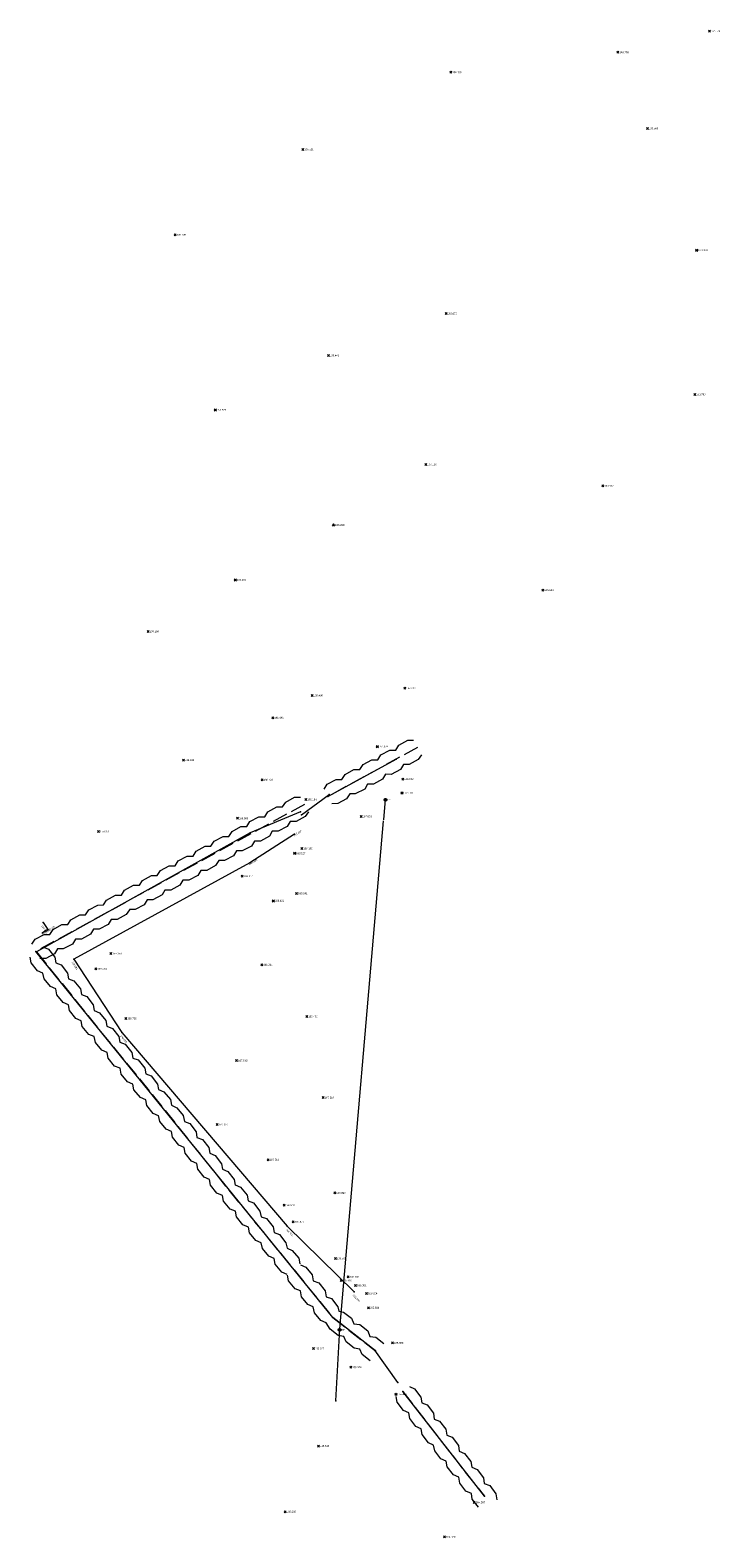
# Model space of a CAD drawing. Header units: metres. Extents: x 658718 to 659592, y 796119 to 796841.
# Tile 8 of 10: x 659336 to 659404, y 796532 to 796680. Entities that reach past the tile are written whole.
import ezdxf

# ---------------------------------------------------------------- set-up
doc = ezdxf.new("R2010")
doc.units = ezdxf.units.M
doc.header["$MEASUREMENT"] = 0
for name, pattern in [('Dashed 3-1', [2, 1.5, -0.5]), ('Gate', [100, 100, 0]), ('Hedge', [100, 100, 0]), ('Power line', [100, 100, 0])]:
    doc.linetypes.add(name, pattern=pattern)
for name, color, linetype, lineweight, true_color in [('Channel', 7, 'Continuous', 0, 0xff0080), ('Channel_Text', 7, 'Continuous', 0, 0xff0080), ('Electricity Pole', 1, 'Continuous', 0, 0xff0000), ('Electricity Pole_Text', 1, 'Continuous', 0, 0xff0000), ('Finished Floor Level', 7, 'Continuous', 0, 0xffffff), ('Gate', 6, 'Continuous', 0, 0xff00ff), ('Hedge', 3, 'Continuous', 0, 0x00ff00), ('Overhead Electricity Line', 1, 'Continuous', 0, 0xff0000), ('Points', 7, 'Continuous', 0, 0xffffff), ('Spot Level', 7, 'Continuous', 0, 0xffffff), ('Spot Level_Text', 7, 'Continuous', 0, 0xffffff)]:
    doc.layers.add(name, color=color, linetype=linetype, lineweight=lineweight, true_color=true_color)
doc.styles.add('0.3mm', font='micross.ttf', dxfattribs={"height": 0.3})

# ---------------------------------------------------------------- blocks, each defined once
blk = doc.blocks.new('Point')
blk.add_point((0, 0))
blk = doc.blocks.new('Spot Level-Dia cross')
at = {"color": 0}
for p, q in [((-1, 1), (1, -1)), ((-1, -1), (1, 1))]:
    blk.add_line(p, q, dxfattribs=at)
blk = doc.blocks.new('Electricity Pole-Cross circle')
at = {"color": 0}
for p, q in [((-1, 0), (1, 0)), ((0, -1), (0, 1))]:
    blk.add_line(p, q, dxfattribs=at)
blk.add_circle((0, 0), 0.9, dxfattribs=at)

msp = doc.modelspace()

# ---------------------------------------------------------------- linework, layer by layer
at = {"layer": 'Channel', "linetype": 'Continuous'}
for points in [[(659362.01, 796600.77, 167.68), (659357.62, 796597.95, 168.09), (659340.34, 796588.51, 169.08), (659345.05, 796581.32, 168.23), (659361.26, 796562.31, 166.42), (659367.84, 796555.86, 165.88)], [(659337.35, 796592.09, 169.5), (659337.81, 796591.4, 169.46), (659337.28, 796591.08, 169.46)]]:
    msp.add_polyline3d(points, dxfattribs=at)
at = {"layer": 'Finished Floor Level', "color": 96, "linetype": 'Hedge', "true_color": 0x008000}
for p, q in [((659365.28, 796604.45, 168.18), (659371.96, 796608.11, 167.62)), ((659380.64, 796535.84, 164.28), (659372.62, 796546.1, 165.31))]:
    msp.add_line(p, q, dxfattribs=at)
for points in [[(659362.58, 796602.96, 168.03), (659357.64, 796600.87, 169.19), (659336.69, 796589.21, 169.41)], [(659369.94, 796550.08, 165.82), (659365.75, 796553.36, 166.68), (659336.63, 796589.25, 169.43)]]:
    msp.add_polyline3d(points, dxfattribs=at)
at = {"layer": 'Gate', "linetype": 'Gate', "ltscale": 0.2}
for p, q in [((659362.68, 796602.65, 167.95), (659365.39, 796604.65, 168.11)), ((659372.12, 796547, 165.66), (659369.86, 796550.15, 165.8))]:
    msp.add_line(p, q, dxfattribs=at)
at = {"layer": 'Hedge', "linetype": 'Dashed 3-1'}
for p, q in [((659374.06, 796609.25, 168.18), (659365.28, 796604.45, 168.18)), ((659362.97, 796603.67, 169.43), (659354.19, 796598.87, 169.43)), ((659354.19, 796598.87, 169.43), (659345.41, 796594.06, 169.43)), ((659345.41, 796594.06, 169.43), (659336.63, 796589.25, 169.43)), ((659336.69, 796589.21, 169.41), (659342.98, 796581.41, 169.41)), ((659342.98, 796581.41, 169.41), (659349.31, 796573.66, 169.41)), ((659349.31, 796573.66, 169.41), (659355.55, 796565.84, 169.41)), ((659355.55, 796565.84, 169.41), (659361.9, 796558.1, 169.41)), ((659361.95, 796558.02, 165.31), (659365.75, 796553.36, 166.68)), ((659365.75, 796553.36, 166.68), (659369.94, 796550.08, 165.82)), ((659372.62, 796546.1, 165.31), (659378.75, 796538.19, 165.31)), ((659378.75, 796538.19, 165.31), (659380.64, 796535.84, 164.28))]:
    msp.add_line(p, q, dxfattribs=at)
at = {"layer": 'Hedge'}
for points, elevation in [([(659364.89, 796605.16), (659365.2, 796605.65), (659366.08, 796606.13), (659366.65, 796606.12), (659366.96, 796606.61), (659367.83, 796607.08), (659368.41, 796607.09), (659368.72, 796607.57), (659369.58, 796608.04), (659370.16, 796608.04), (659370.47, 796608.52), (659371.34, 796609), (659371.92, 796609), (659372.22, 796609.48), (659373.1, 796609.96), (659373.67, 796609.96)], 168.18), ([(659374.45, 796608.54), (659374.13, 796608.07), (659373.25, 796607.59), (659372.68, 796607.58), (659372.38, 796607.1), (659371.49, 796606.62), (659370.92, 796606.63), (659370.63, 796606.15), (659369.74, 796605.66), (659369.16, 796605.66), (659368.88, 796605.17), (659367.96, 796604.71), (659367.41, 796604.7), (659367.11, 796604.22), (659366.24, 796603.75), (659365.67, 796603.74)], 168.18), ([(659353.8, 796599.58), (659354.11, 796600.07), (659354.99, 796600.54), (659355.56, 796600.54), (659355.87, 796601.03), (659356.74, 796601.5), (659357.31, 796601.51), (659357.62, 796601.99), (659358.49, 796602.46), (659359.07, 796602.46), (659359.38, 796602.94), (659360.25, 796603.42), (659360.83, 796603.42), (659361.13, 796603.9), (659362.01, 796604.38), (659362.58, 796604.38)], 169.43), ([(659363.36, 796602.96), (659363.04, 796602.49), (659362.16, 796602.01), (659361.58, 796602), (659361.29, 796601.52), (659360.4, 796601.04), (659359.82, 796601.05), (659359.54, 796600.57), (659358.65, 796600.08), (659358.07, 796600.08), (659357.78, 796599.59), (659356.87, 796599.13), (659356.32, 796599.12), (659356.01, 796598.64), (659355.14, 796598.17), (659354.58, 796598.16)], 169.43), ([(659345.02, 796594.78), (659345.33, 796595.26), (659346.21, 796595.74), (659346.78, 796595.74), (659347.09, 796596.22), (659347.96, 796596.69), (659348.53, 796596.71), (659348.84, 796597.18), (659349.71, 796597.65), (659350.29, 796597.66), (659350.6, 796598.14), (659351.47, 796598.61), (659352.05, 796598.61), (659352.35, 796599.09), (659353.23, 796599.57), (659353.8, 796599.58)], 169.43), ([(659354.58, 796598.16), (659354.26, 796597.68), (659353.38, 796597.2), (659352.8, 796597.2), (659352.51, 796596.71), (659351.62, 796596.24), (659351.04, 796596.25), (659350.76, 796595.76), (659349.87, 796595.27), (659349.29, 796595.27), (659349.01, 796594.79), (659348.09, 796594.32), (659347.54, 796594.32), (659347.24, 796593.84), (659346.36, 796593.36), (659345.8, 796593.36)], 169.43), ([(659336.24, 796589.97), (659336.55, 796590.45), (659337.43, 796590.93), (659338, 796590.93), (659338.31, 796591.41), (659339.18, 796591.89), (659339.76, 796591.9), (659340.06, 796592.37), (659340.93, 796592.85), (659341.51, 796592.85), (659341.82, 796593.33), (659342.69, 796593.8), (659343.27, 796593.81), (659343.57, 796594.28), (659344.45, 796594.77), (659345.02, 796594.77)], 169.43), ([(659345.8, 796593.35), (659345.48, 796592.87), (659344.6, 796592.39), (659344.02, 796592.39), (659343.73, 796591.9), (659342.84, 796591.43), (659342.27, 796591.44), (659341.98, 796590.96), (659341.09, 796590.46), (659340.51, 796590.46), (659340.23, 796589.98), (659339.31, 796589.51), (659338.76, 796589.51), (659338.46, 796589.03), (659337.59, 796588.55), (659337.02, 796588.55)], 169.43), ([(659337.32, 796589.71), (659337.85, 796589.48), (659338.48, 796588.7), (659338.58, 796588.14), (659339.11, 796587.94), (659339.74, 796587.14), (659339.83, 796586.57), (659340.36, 796586.38), (659341, 796585.59), (659341.1, 796585.02), (659341.63, 796584.82), (659342.25, 796584.01), (659342.35, 796583.46), (659342.87, 796583.25), (659343.5, 796582.47), (659343.6, 796581.92)], 169.41), ([(659342.34, 796580.9), (659341.81, 796581.12), (659341.18, 796581.9), (659341.08, 796582.46), (659340.55, 796582.69), (659339.93, 796583.46), (659339.82, 796584.02), (659339.3, 796584.24), (659338.68, 796585.01), (659338.58, 796585.58), (659338.05, 796585.8), (659337.43, 796586.58), (659337.32, 796587.14), (659336.8, 796587.35), (659336.17, 796588.13), (659336.07, 796588.7)], 169.41), ([(659348.67, 796573.14), (659348.14, 796573.36), (659347.51, 796574.14), (659347.41, 796574.7), (659346.88, 796574.92), (659346.25, 796575.69), (659346.13, 796576.25), (659345.61, 796576.46), (659344.99, 796577.23), (659344.88, 796577.8), (659344.35, 796578.01), (659343.72, 796578.79), (659343.62, 796579.35), (659343.09, 796579.56), (659342.46, 796580.34), (659342.35, 796580.9)], 169.41), ([(659343.6, 796581.92), (659344.13, 796581.7), (659344.76, 796580.92), (659344.87, 796580.35), (659345.4, 796580.16), (659346.03, 796579.36), (659346.13, 796578.8), (659346.65, 796578.61), (659347.3, 796577.82), (659347.41, 796577.25), (659347.93, 796577.06), (659348.56, 796576.25), (659348.67, 796575.7), (659349.19, 796575.49), (659349.82, 796574.73), (659349.93, 796574.17)], 169.41), ([(659354.92, 796565.33), (659354.39, 796565.56), (659353.76, 796566.34), (659353.67, 796566.9), (659353.14, 796567.13), (659352.52, 796567.9), (659352.41, 796568.46), (659351.89, 796568.68), (659351.27, 796569.46), (659351.17, 796570.03), (659350.64, 796570.25), (659350.03, 796571.03), (659349.93, 796571.59), (659349.4, 796571.81), (659348.77, 796572.59), (659348.67, 796573.16)], 169.41), ([(659349.94, 796574.17), (659350.46, 796573.93), (659351.09, 796573.15), (659351.19, 796572.58), (659351.72, 796572.38), (659352.34, 796571.58), (659352.43, 796571.01), (659352.96, 796570.82), (659353.59, 796570.03), (659353.69, 796569.46), (659354.22, 796569.26), (659354.84, 796568.44), (659354.94, 796567.89), (659355.46, 796567.68), (659356.08, 796566.9), (659356.18, 796566.34)], 169.41), ([(659356.18, 796566.36), (659356.71, 796566.13), (659357.34, 796565.36), (659357.45, 796564.79), (659357.98, 796564.59), (659358.61, 796563.8), (659358.71, 796563.24), (659359.24, 796563.05), (659359.89, 796562.26), (659360, 796561.69), (659360.52, 796561.5), (659361.15, 796560.69), (659361.26, 796560.15), (659361.78, 796559.94), (659362.41, 796559.17), (659362.52, 796558.61)], 169.41), ([(659361.27, 796557.59), (659360.74, 796557.8), (659360.11, 796558.58), (659360, 796559.14), (659359.47, 796559.36), (659358.84, 796560.12), (659358.72, 796560.68), (659358.2, 796560.9), (659357.58, 796561.67), (659357.47, 796562.23), (659356.94, 796562.45), (659356.31, 796563.22), (659356.2, 796563.78), (659355.67, 796563.99), (659355.04, 796564.76), (659354.93, 796565.33)], 169.41), ([(659362.57, 796558.53), (659363.1, 796558.3), (659363.73, 796557.53), (659363.84, 796556.96), (659364.37, 796556.76), (659365, 796555.96), (659365.09, 796555.4), (659365.62, 796555.21), (659366.26, 796554.42), (659366.34, 796553.98)], 165.31), ([(659365.09, 796552.85), (659364.57, 796553.06), (659363.95, 796553.83), (659363.84, 796554.4), (659363.31, 796554.62), (659362.69, 796555.39), (659362.58, 796555.96), (659362.06, 796556.17), (659361.42, 796556.94), (659361.32, 796557.51)], 165.31), ([(659366.34, 796553.98), (659366.81, 796553.89), (659367.6, 796553.28), (659367.83, 796552.75), (659368.4, 796552.68), (659369.19, 796552.04), (659369.4, 796551.51), (659369.96, 796551.44), (659370.76, 796550.82)], 166.68), ([(659369.42, 796549.12), (659368.64, 796549.73), (659368.41, 796550.26), (659367.84, 796550.35), (659367.06, 796550.97), (659366.83, 796551.49), (659366.27, 796551.58), (659365.48, 796552.2), (659365.09, 796552.85)], 166.68), ([(659368.84, 796550.95), (659368.84, 796550.94)], 165.31), ([(659373.26, 796546.59), (659373.78, 796546.35), (659374.39, 796545.56), (659374.49, 796544.99), (659375.01, 796544.78), (659375.62, 796543.97), (659375.7, 796543.4), (659376.22, 796543.2), (659376.85, 796542.4), (659376.94, 796541.83), (659377.46, 796541.62), (659378.07, 796540.79), (659378.16, 796540.25), (659378.68, 796540.02), (659379.29, 796539.24), (659379.38, 796538.68)], 165.31), ([(659378.1, 796537.69), (659377.58, 796537.92), (659376.96, 796538.71), (659376.88, 796539.27), (659376.35, 796539.51), (659375.75, 796540.29), (659375.64, 796540.85), (659375.13, 796541.08), (659374.52, 796541.87), (659374.43, 796542.44), (659373.9, 796542.67), (659373.3, 796543.46), (659373.21, 796544.02), (659372.69, 796544.25), (659372.07, 796545.04), (659371.98, 796545.6)], 165.31), ([(659380.03, 796534.75), (659379.43, 796535.54), (659379.34, 796536.11), (659378.81, 796536.33), (659378.2, 796537.12), (659378.11, 796537.69)], 165.31), ([(659379.39, 796538.68), (659379.91, 796538.44), (659380.52, 796537.65), (659380.61, 796537.08), (659381.14, 796536.87), (659381.75, 796536.06), (659381.83, 796535.49)], 165.31)]:
    msp.add_lwpolyline(points, dxfattribs=dict(at, elevation=elevation))
at = {"layer": 'Overhead Electricity Line', "linetype": 'Power line', "ltscale": 0.5}
msp.add_polyline3d([(659366.04, 796545.17, 165.95), (659366.43, 796552.24, 166.54), (659370.92, 796604.16, 167.32)], dxfattribs=at)

# ---------------------------------------------------------------- block references
at = {"layer": 'Channel_Text', "linetype": 'Continuous'}
for p in [(659362.01, 796600.77, 167.68), (659357.62, 796597.95, 168.09), (659337.28, 796591.08, 169.46), (659337.35, 796592.09, 169.5), (659337.81, 796591.4, 169.46), (659340.34, 796588.51, 169.08), (659345.05, 796581.32, 168.23), (659361.26, 796562.31, 166.42), (659367.84, 796555.86, 165.88)]:
    msp.add_blockref('Point', p, dxfattribs=at)
at = {"layer": 'Electricity Pole', "color": 7, "linetype": 'Continuous', "lineweight": -3, "true_color": 0xffffff, "xscale": 0.1500000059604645, "yscale": 0.1500000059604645}
for p in [(659370.91, 796604.12, 167.32), (659366.41, 796552.14, 166.61)]:
    msp.add_blockref('Electricity Pole-Cross circle', p, dxfattribs=at)
at = {"layer": 'Electricity Pole', "linetype": 'Continuous'}
for p in [(659370.91, 796604.12, 167.32), (659366.41, 796552.14, 166.61)]:
    msp.add_blockref('Point', p, dxfattribs=at)
at = {"layer": 'Gate', "linetype": 'Continuous'}
for p in [(659365.39, 796604.65, 168.11), (659362.68, 796602.65, 167.95), (659369.86, 796550.15, 165.8), (659372.12, 796547, 165.66)]:
    msp.add_blockref('Point', p, dxfattribs=at)
at = {"layer": 'Hedge', "linetype": 'Continuous'}
for p in [(659371.96, 796608.11, 167.62), (659365.28, 796604.45, 168.18), (659362.58, 796602.96, 168.03), (659357.64, 796600.87, 169.19), (659336.63, 796589.25, 169.43), (659336.69, 796589.21, 169.41), (659365.75, 796553.36, 166.68), (659369.94, 796550.08, 165.82), (659372.62, 796546.1, 165.31), (659380.64, 796535.84, 164.28)]:
    msp.add_blockref('Point', p, dxfattribs=at)
at = {"layer": 'Overhead Electricity Line', "linetype": 'Continuous'}
for p in [(659370.92, 796604.16, 167.32), (659366.43, 796552.24, 166.54), (659366.04, 796545.17, 165.95)]:
    msp.add_blockref('Point', p, dxfattribs=at)
at = {"layer": 'Points', "linetype": 'Continuous'}
msp.add_blockref('Point', (659370.9, 796604.16, 167.33), dxfattribs=at)
at = {"layer": 'Spot Level', "color": 18, "linetype": 'Continuous', "lineweight": -3, "true_color": 0x000000, "xscale": 0.1000000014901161, "yscale": 0.1000000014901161}
for p in [(659402.69, 796679.5, 162.13), (659393.72, 796677.43, 163.8), (659377.33, 796675.47, 166.3), (659396.61, 796669.96, 163.61), (659362.81, 796667.9, 168.52), (659350.29, 796659.52, 170.29), (659401.44, 796658.02, 163.42), (659376.86, 796651.8, 166.67), (659365.32, 796647.7, 168.44), (659401.25, 796643.88, 163.79), (659354.23, 796642.36, 169.58), (659374.87, 796637.01, 167.12), (659392.24, 796634.91, 164.92), (659365.83, 796631.07, 168.24), (659356.19, 796625.7, 169.11), (659386.34, 796624.69, 165.62), (659347.65, 796620.62, 170.15), (659372.81, 796615.07, 167.21), (659363.72, 796614.36, 168.41), (659359.87, 796612.17, 168.68), (659370.12, 796609.35, 167.67), (659351.1, 796608.02, 169.66), (659358.82, 796606.09, 168.72), (659372.61, 796606.16, 166.85), (659363.1, 796604.14, 168.18), (659372.54, 796604.81, 167.2), (659356.39, 796602.31, 169.01), (659368.52, 796602.5, 167.63), (659342.78, 796601.02, 170.25), (659362.01, 796598.88, 168.23), (659362.71, 796599.34, 168.15), (659356.87, 796596.63, 168.61), (659359.92, 796594.23, 168.44), (659362.2, 796594.95, 168.24), (659343.99, 796589.05, 169.16), (659358.79, 796587.95, 168.29), (659342.51, 796587.55, 169.45), (659345.45, 796582.69, 168.72), (659363.2, 796582.86, 167.46), (659356.32, 796578.55, 167.95), (659364.81, 796574.92, 167.22), (659354.42, 796572.28, 167.86), (659359.41, 796568.83, 167.51), (659360.97, 796564.37, 166.89), (659365.94, 796565.57, 166.89), (659361.87, 796562.74, 166.88), (659366.01, 796559.15, 166.63), (659366.57, 796556.99, 165.91), (659367.26, 796557.34, 166.39), (659367.99, 796556.51, 166.3), (659369.06, 796555.72, 166.2), (659369.24, 796554.32, 165.8), (659371.61, 796550.86, 165.87), (659363.85, 796550.31, 166.33), (659367.52, 796548.48, 165.98), (659371.95, 796545.84, 165.49), (659364.34, 796540.75, 165.56), (659379.63, 796535.23, 164.37), (659361.07, 796534.31, 165.26), (659376.71, 796531.85, 164.32)]:
    msp.add_blockref('Spot Level-Dia cross', p, dxfattribs=at)
at = {"layer": 'Spot Level', "linetype": 'Continuous'}
for p in [(659402.69, 796679.5, 162.13), (659393.72, 796677.43, 163.8), (659377.33, 796675.47, 166.3), (659396.61, 796669.96, 163.61), (659362.81, 796667.9, 168.52), (659350.29, 796659.52, 170.29), (659401.44, 796658.02, 163.42), (659376.86, 796651.8, 166.67), (659365.32, 796647.7, 168.44), (659401.25, 796643.88, 163.79), (659354.23, 796642.36, 169.58), (659374.87, 796637.01, 167.12), (659392.24, 796634.91, 164.92), (659365.83, 796631.07, 168.24), (659356.19, 796625.7, 169.11), (659386.34, 796624.69, 165.62), (659347.65, 796620.62, 170.15), (659372.81, 796615.07, 167.21), (659363.72, 796614.36, 168.41), (659359.87, 796612.17, 168.68), (659370.12, 796609.35, 167.67), (659351.1, 796608.02, 169.66), (659358.82, 796606.09, 168.72), (659372.61, 796606.16, 166.85), (659372.54, 796604.81, 167.2), (659363.1, 796604.14, 168.18), (659356.39, 796602.31, 169.01), (659368.52, 796602.5, 167.63), (659342.78, 796601.02, 170.25), (659362.01, 796598.88, 168.23), (659362.71, 796599.34, 168.15), (659356.87, 796596.63, 168.61), (659359.92, 796594.23, 168.44), (659362.2, 796594.95, 168.24), (659343.99, 796589.05, 169.16), (659358.79, 796587.95, 168.29), (659342.51, 796587.55, 169.45), (659345.45, 796582.69, 168.72), (659363.2, 796582.86, 167.46), (659356.32, 796578.55, 167.95), (659364.81, 796574.92, 167.22), (659354.42, 796572.28, 167.86), (659359.41, 796568.83, 167.51), (659360.97, 796564.37, 166.89), (659365.94, 796565.57, 166.89), (659361.87, 796562.74, 166.88), (659366.01, 796559.15, 166.63), (659366.57, 796556.99, 165.91), (659367.26, 796557.34, 166.39), (659367.99, 796556.51, 166.3), (659369.06, 796555.72, 166.2), (659369.24, 796554.32, 165.8), (659363.85, 796550.31, 166.33), (659371.61, 796550.86, 165.87), (659367.52, 796548.48, 165.98), (659371.95, 796545.84, 165.49), (659364.34, 796540.75, 165.56), (659379.63, 796535.23, 164.37), (659361.07, 796534.31, 165.26), (659376.71, 796531.85, 164.32)]:
    msp.add_blockref('Point', p, dxfattribs=at)

# ---------------------------------------------------------------- texts
at = {"layer": 'Channel_Text', "style": '0.3mm'}
for s, rotation, p in [('167.680', 392.6848, (659361.98, 796600.54, 167.68)), ('168.090', 388.656, (659357.57, 796597.72, 168.09)), ('169.500', 303.9866, (659337.13, 796591.76, 169.5)), ('169.463', 390.3908, (659337.24, 796590.85, 169.46)), ('169.459', 390.3908, (659337.77, 796591.17, 169.46)), ('169.081', 303.2228, (659340.12, 796588.19, 169.08)), ('168.229', 310.4676, (659344.87, 796580.97, 168.23)), ('166.422', 315.5149, (659361.12, 796561.95, 166.42)), ('165.880', 315.5149, (659367.69, 796555.5, 165.88))]:
    msp.add_text(s, height=0.18, rotation=rotation, dxfattribs=at).set_placement(p)
at = {"layer": 'Electricity Pole_Text', "style": '0.3mm'}
for p in [(659371.06, 796604.03, 167.32), (659366.56, 796552.05, 166.61)]:
    msp.add_text('EP', height=0.18, dxfattribs=at).set_placement(p)
at = {"layer": 'Spot Level_Text', "style": '0.3mm'}
for s, p in [('162.129', (659402.84, 796679.41, 162.13)), ('163.798', (659393.87, 796677.34, 163.8)), ('166.305', (659377.48, 796675.38, 166.3)), ('163.608', (659396.76, 796669.87, 163.61)), ('168.521', (659362.96, 796667.81, 168.52)), ('170.295', (659350.44, 796659.43, 170.29)), ('163.420', (659401.59, 796657.93, 163.42)), ('166.670', (659377.01, 796651.71, 166.67)), ('168.441', (659365.47, 796647.61, 168.44)), ('163.790', (659401.4, 796643.79, 163.79)), ('169.578', (659354.38, 796642.27, 169.58)), ('167.116', (659375.02, 796636.92, 167.12)), ('164.922', (659392.39, 796634.82, 164.92)), ('168.239', (659365.98, 796630.98, 168.24)), ('169.106', (659356.34, 796625.61, 169.11)), ('165.620', (659386.49, 796624.6, 165.62)), ('170.150', (659347.8, 796620.53, 170.15)), ('167.210', (659372.96, 796614.98, 167.21)), ('168.406', (659363.87, 796614.27, 168.41)), ('168.683', (659360.02, 796612.08, 168.68)), ('167.674', (659370.27, 796609.26, 167.67)), ('169.662', (659351.25, 796607.93, 169.66)), ('168.723', (659358.97, 796606, 168.72)), ('166.852', (659372.76, 796606.07, 166.85)), ('168.184', (659363.25, 796604.05, 168.18)), ('167.199', (659372.69, 796604.72, 167.2)), ('169.005', (659356.54, 796602.22, 169.01)), ('167.631', (659368.67, 796602.41, 167.63)), ('170.251', (659342.93, 796600.93, 170.25)), ('168.227', (659362.16, 796598.79, 168.23)), ('168.150', (659362.86, 796599.25, 168.15)), ('168.614', (659357.02, 796596.54, 168.61)), ('168.436', (659360.07, 796594.14, 168.44)), ('168.241', (659362.35, 796594.86, 168.24)), ('169.163', (659344.14, 796588.96, 169.16)), ('168.291', (659358.94, 796587.86, 168.29)), ('169.454', (659342.66, 796587.46, 169.45)), ('168.719', (659345.6, 796582.6, 168.72)), ('167.460', (659363.35, 796582.77, 167.46)), ('167.945', (659356.47, 796578.46, 167.95)), ('167.219', (659364.96, 796574.83, 167.22)), ('167.857', (659354.57, 796572.19, 167.86)), ('167.511', (659359.56, 796568.74, 167.51)), ('166.890', (659361.12, 796564.28, 166.89)), ('166.890', (659366.09, 796565.48, 166.89)), ('166.877', (659362.02, 796562.65, 166.88)), ('166.627', (659366.16, 796559.06, 166.63)), ('165.910', (659366.72, 796556.9, 165.91)), ('166.386', (659367.41, 796557.25, 166.39)), ('166.301', (659368.14, 796556.42, 166.3)), ('166.204', (659369.21, 796555.63, 166.2)), ('165.804', (659369.39, 796554.23, 165.8)), ('165.868', (659371.76, 796550.77, 165.87)), ('166.327', (659364, 796550.22, 166.33)), ('165.976', (659367.67, 796548.39, 165.98)), ('165.487', (659372.1, 796545.75, 165.49)), ('165.558', (659364.49, 796540.66, 165.56)), ('164.367', (659379.78, 796535.14, 164.37)), ('165.265', (659361.22, 796534.22, 165.26)), ('164.320', (659376.86, 796531.76, 164.32))]:
    msp.add_text(s, height=0.18, dxfattribs=at).set_placement(p)

doc.saveas('drawing.dxf')
